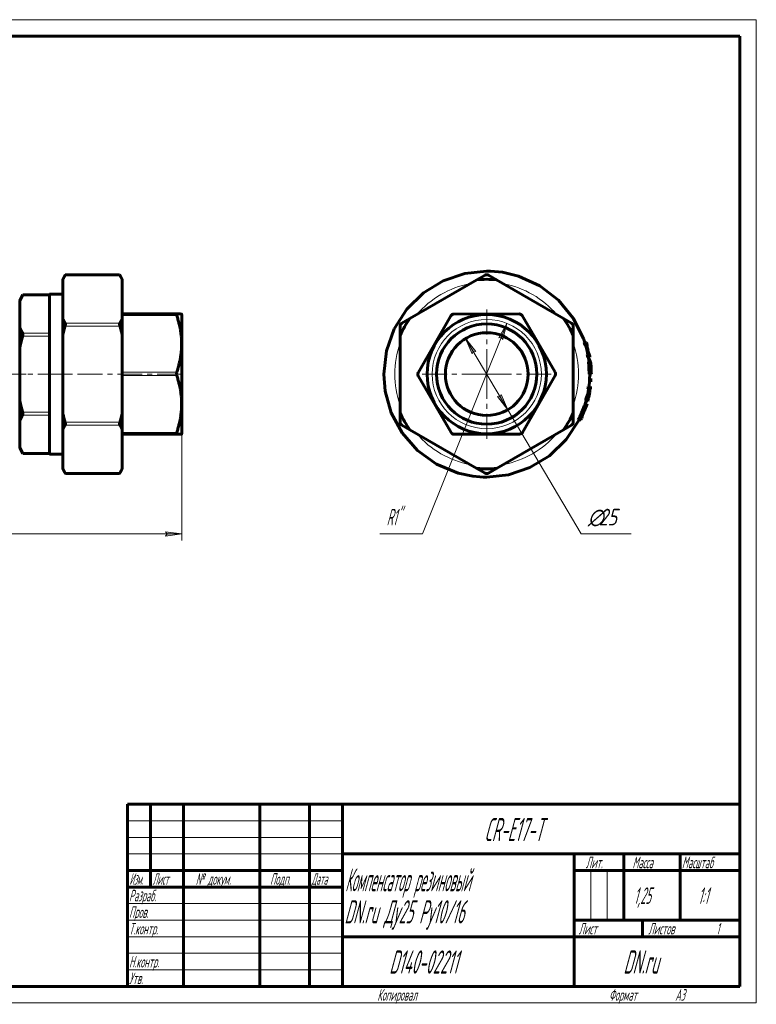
# Model space of a CAD drawing. Header units: millimetres. Extents: x 0 to 420, y 0 to 297.
# Tile 2 of 2: x 197 to 420, y 0 to 297. Entities that reach past the tile are written whole.
import ezdxf

# ---------------------------------------------------------------- set-up
doc = ezdxf.new("R2010")
doc.units = ezdxf.units.MM
for name, pattern in [('K5LT_AXLED', [12, 7.5, -1.5, 1.5, -1.5]), ('K5LT_BASIC', [0]), ('K5LT_THIN', [0])]:
    doc.linetypes.add(name, pattern=pattern)
doc.layers.add('Системный слой', color=7, linetype='Continuous')
doc.layers.add('Системный слой (1)', color=251, linetype='Continuous', true_color=0x6c6c6c)
doc.styles.add('KDIMTEXTSTYLE', font='GOST_AU.SHX', dxfattribs={"width": 0.96, "oblique": 15, "height": 5})
doc.styles.add('KTEXTSTYLE', font='GOST_AU.SHX', dxfattribs={"width": 0.56, "height": 5})
doc.dimstyles.new('KDIMSTYLE (1.00)', dxfattribs={"dimtxt": 5, "dimasz": 1, "dimexe": 2, "dimexo": 0, "dimgap": 1, "dimtad": 1, "dimtxsty": 'KDIMTEXTSTYLE', "dimsah": 1, "dimcen": 0, "dimdle": 1, "dimadec": 0, "dimazin": 0, "dimtfac": 0.667, "dimtmove": 0, "dimatfit": 3, "dimfxl": 1, "dimtvp": 1, "dimtolj": 1, "dimtzin": 0, "dimarcsym": 0})

# ---------------------------------------------------------------- blocks, each defined once
blk = doc.blocks.new('U1')
at = {"layer": 'Системный слой (1)', "color": 143, "linetype": 'K5LT_BASIC', "lineweight": 60, "true_color": 0x33acca}
for p, q in [((244.86, 208.04), (244.88, 208.09)), ((244.86, 208.02), (244.86, 208.04)), ((244.86, 208), (244.86, 208.02)), ((244.86, 207.99), (244.86, 208)), ((244.86, 207.95), (244.86, 207.99)), ((244.86, 207.99), (244.86, 207.99)), ((244.87, 207.85), (244.86, 207.95)), ((244.89, 207.78), (244.87, 207.85)), ((244.88, 208.09), (244.9, 208.11)), ((244.89, 207.75), (244.89, 207.78)), ((244.9, 207.73), (244.89, 207.75)), ((244.9, 208.11), (244.91, 208.11)), ((244.9, 207.72), (244.9, 207.73)), ((244.93, 207.62), (244.9, 207.72)), ((244.9, 207.72), (244.9, 207.72)), ((244.91, 208.11), (244.91, 208.12)), ((244.91, 208.12), (244.91, 208.12)), ((244.91, 208.12), (244.92, 208.12)), ((244.92, 208.12), (244.93, 208.12)), ((244.93, 208.12), (244.93, 208.12))]:
    blk.add_line(p, q, dxfattribs=at)
blk = doc.blocks.new('D0')
at = {"layer": 'Системный слой (1)'}
for points in [[(50.97, 141.66), (51.47, 142.32), (46.47, 141.66), (51.47, 141)], [(241.47, 141), (246.47, 141.66), (241.47, 142.32), (241.97, 141.66)]]:
    blk.add_hatch(color=7, dxfattribs=at).paths.add_polyline_path(points)
at = {"layer": 'Системный слой (1)', "color": 7, "linetype": 'K5LT_THIN', "lineweight": 18, "true_color": 0xffffff}
for p, q in [((46.47, 171.93), (46.47, 139.66)), ((246.47, 171.93), (246.47, 139.66)), ((46.47, 141.66), (51.47, 142.32)), ((51.47, 141), (46.47, 141.66)), ((51.47, 142.32), (50.97, 141.66)), ((50.97, 141.66), (51.47, 141)), ((241.97, 141.66), (241.47, 142.32)), ((241.47, 142.32), (246.47, 141.66)), ((246.47, 141.66), (241.47, 141)), ((241.47, 141), (241.97, 141.66))]:
    blk.add_line(p, q, dxfattribs=at)
blk.add_wipeout([(140.79, 142.66), (140.79, 150.04), (151.68, 150.04), (151.68, 142.66)]).dxf.layer = 'Системный слой (1)'
blk.add_line((46.47, 141.66), (246.47, 141.66), dxfattribs=at)
at = {"layer": 'Системный слой (1)', "color": 7, "insert": (140.79, 149.25), "char_height": 5, "attachment_point": 1, "style": 'KTEXTSTYLE'}
blk.add_mtext('\\H5.0;\\W1.000;\\Q15;\\Q15;\\W0.960;200', dxfattribs=at)
blk = doc.blocks.new('KDIMARROW_01')
at = {"layer": 'Системный слой'}
blk.add_hatch(color=0, dxfattribs=at).paths.add_polyline_path([(0, 0), (-5, 0.66), (-4.5, 0), (-5, -0.66)])
at = {"layer": 'Системный слой', "color": 0, "linetype": 'K5LT_THIN', "lineweight": 18}
for p, q in [((-4.5, 0), (-5, 0.66)), ((-5, 0.66), (0, 0)), ((0, 0), (-5, -0.66)), ((-5, -0.66), (-4.5, 0))]:
    blk.add_line(p, q, dxfattribs=at)
at = {"layer": 'Системный слой (1)', "color": 0, "linetype": 'K5LT_THIN', "lineweight": 18}
blk.add_line((338.56, 189.94), (337.56, 189.94), dxfattribs=at)
blk = doc.blocks.new('U2')
at = {"layer": 'Системный слой (1)', "color": 143, "linetype": 'K5LT_BASIC', "lineweight": 60, "true_color": 0x33acca}
for p, q in [((368.68, 199.52), (368.77, 199.25)), ((368.77, 199.25), (368.85, 198.98)), ((368.85, 198.98), (368.93, 198.71)), ((369.6, 195.91), (369.65, 195.64)), ((369.65, 195.64), (369.7, 195.37)), ((369.7, 195.37), (369.74, 195.1))]:
    blk.add_line(p, q, dxfattribs=at)
blk = doc.blocks.new('U3')
at = {"layer": 'Системный слой (1)', "color": 143, "linetype": 'K5LT_BASIC', "lineweight": 60, "true_color": 0x33acca}
for p, q in [((369.54, 194.69), (369.64, 194.4)), ((369.64, 194.4), (369.73, 194.09)), ((369.73, 194.09), (369.81, 193.79))]:
    blk.add_line(p, q, dxfattribs=at)
blk = doc.blocks.new('U4')
at = {"layer": 'Системный слой (1)', "color": 143, "linetype": 'K5LT_BASIC', "lineweight": 60, "true_color": 0x33acca}
for p, q in [((369.97, 193.42), (370.01, 193.1)), ((370.01, 193.1), (370.04, 192.77)), ((370.04, 192.77), (370.07, 192.44)), ((370.16, 190.78), (370.16, 190.51)), ((370.16, 190.51), (370.16, 190.24)), ((370.16, 190.24), (370.17, 189.97))]:
    blk.add_line(p, q, dxfattribs=at)
blk = doc.blocks.new('U5')
at = {"layer": 'Системный слой (1)', "color": 143, "linetype": 'K5LT_BASIC', "lineweight": 60, "true_color": 0x33acca}
for p, q in [((325.44, 218.15), (331.91, 220.33)), ((331.91, 220.33), (338.52, 221.05)), ((338.52, 221.05), (338.56, 221.05)), ((338.56, 221.05), (338.57, 221.05)), ((338.57, 221.05), (338.58, 221.05)), ((338.58, 221.05), (338.59, 221.05)), ((338.59, 221.05), (338.63, 221.05)), ((338.63, 221.05), (338.7, 221.05)), ((338.7, 221.05), (338.85, 221.05)), ((338.85, 221.05), (339.14, 221.04)), ((339.14, 221.04), (339.72, 221.03)), ((339.72, 221.03), (340.9, 220.96)), ((340.9, 220.96), (343.3, 220.69)), ((343.3, 220.69), (348.17, 219.53)), ((319.5, 214.53), (325.44, 218.15)), ((348.17, 219.53), (354.63, 216.58)), ((314.46, 209.61), (319.5, 214.53)), ((354.63, 216.58), (360.24, 212.25)), ((360.24, 212.25), (364.68, 206.83)), ((310.63, 203.64), (314.46, 209.61)), ((364.68, 206.83), (367.77, 200.65)), ((308.25, 196.95), (310.63, 203.64)), ((367.77, 200.65), (368.16, 199.52)), ((307.45, 189.94), (308.25, 196.95)), ((368.41, 198.71), (368.66, 197.78)), ((368.66, 197.78), (368.89, 196.84)), ((368.89, 196.84), (369.09, 195.91)), ((369.24, 195.1), (369.31, 194.66)), ((369.31, 194.66), (369.37, 194.23)), ((369.37, 194.23), (369.43, 193.79)), ((307.88, 184.81), (307.45, 189.94)), ((369.59, 187.71), (369.47, 186.44)), ((369.65, 188.83), (369.59, 187.71)), ((369.66, 189.39), (369.65, 188.83)), ((369.67, 189.67), (369.66, 189.39)), ((369.67, 189.97), (369.67, 189.94)), ((369.67, 189.94), (369.67, 189.94)), ((369.67, 189.94), (369.67, 189.94)), ((369.67, 189.94), (369.67, 189.93)), ((369.67, 189.93), (369.67, 189.93)), ((369.67, 189.93), (369.67, 189.91)), ((369.67, 189.91), (369.67, 189.87)), ((369.67, 189.87), (369.67, 189.8)), ((369.67, 189.8), (369.67, 189.67)), ((309.72, 178.27), (307.88, 184.81)), ((369.23, 184.75), (369.17, 184.41)), ((369.29, 185.1), (369.23, 184.75)), ((369.34, 185.44), (369.29, 185.1)), ((369.47, 186.44), (369.44, 186.2)), ((368.51, 181.53), (368.42, 181.24)), ((368.59, 181.83), (368.51, 181.53)), ((368.42, 181.24), (368.34, 180.94)), ((313.02, 172.18), (309.72, 178.27)), ((366.44, 176.14), (362.59, 170.18)), ((317.66, 166.9), (313.02, 172.18)), ((362.59, 170.18), (357.52, 165.28)), ((323.41, 162.77), (317.66, 166.9)), ((357.52, 165.28), (351.57, 161.69)), ((329.97, 160.04), (323.41, 162.77)), ((351.57, 161.69), (345.1, 159.53)), ((334.32, 159.12), (329.97, 160.04)), ((336.46, 158.9), (334.32, 159.12)), ((337.52, 158.85), (336.46, 158.9)), ((338.04, 158.84), (337.52, 158.85)), ((338.3, 158.83), (338.04, 158.84)), ((338.43, 158.83), (338.3, 158.83)), ((338.49, 158.83), (338.43, 158.83)), ((338.53, 158.83), (338.49, 158.83)), ((338.54, 158.83), (338.53, 158.83)), ((338.55, 158.83), (338.54, 158.83)), ((338.56, 158.83), (338.55, 158.83)), ((345.1, 159.53), (338.56, 158.83))]:
    blk.add_line(p, q, dxfattribs=at)
blk = doc.blocks.new('U6')
at = {"layer": 'Системный слой (1)', "color": 143, "linetype": 'K5LT_BASIC', "lineweight": 60, "true_color": 0x33acca}
for p, q in [((369.68, 184.41), (369.63, 184.18)), ((369.73, 184.74), (369.68, 184.41)), ((369.75, 185.09), (369.73, 184.74)), ((369.74, 185.44), (369.75, 185.09)), ((369.32, 183.26), (369.19, 182.98)), ((369.51, 183.73), (369.32, 183.26)), ((369.58, 183.96), (369.51, 183.73)), ((369.61, 184.08), (369.58, 183.96)), ((369.62, 184.14), (369.61, 184.08)), ((369.63, 184.17), (369.62, 184.14)), ((369.63, 184.18), (369.63, 184.17))]:
    blk.add_line(p, q, dxfattribs=at)
blk = doc.blocks.new('U7')
at = {"layer": 'Системный слой (1)', "color": 143, "linetype": 'K5LT_BASIC', "lineweight": 60, "true_color": 0x33acca}
for p, q in [((369.68, 184.41), (369.63, 184.14)), ((369.88, 185.69), (369.84, 185.44)), ((369.91, 185.94), (369.88, 185.69)), ((369.94, 186.2), (369.91, 185.94)), ((369.17, 182.08), (369.11, 181.83)), ((369.24, 182.33), (369.17, 182.08)), ((369.3, 182.59), (369.24, 182.33)), ((369.58, 183.87), (369.52, 183.6)), ((369.63, 184.14), (369.58, 183.87))]:
    blk.add_line(p, q, dxfattribs=at)
blk = doc.blocks.new('U8')
at = {"layer": 'Системный слой (1)', "color": 143, "linetype": 'K5LT_BASIC', "lineweight": 60, "true_color": 0x33acca}
for p, q in [((368.35, 179.77), (368.33, 179.71)), ((368.39, 179.86), (368.35, 179.77)), ((368.41, 179.9), (368.39, 179.86)), ((368.42, 179.92), (368.41, 179.9)), ((368.43, 179.95), (368.42, 179.94)), ((368.42, 179.94), (368.42, 179.92)), ((368.58, 180.31), (368.43, 179.95)), ((368.65, 180.46), (368.58, 180.31)), ((368.68, 180.53), (368.65, 180.46)), ((368.69, 180.57), (368.68, 180.53)), ((368.7, 180.58), (368.69, 180.57)), ((368.71, 180.61), (368.7, 180.59)), ((368.7, 180.59), (368.7, 180.58)), ((368.73, 180.64), (368.71, 180.61)), ((368.74, 180.66), (368.73, 180.64)), ((368.75, 180.69), (368.74, 180.68)), ((368.74, 180.68), (368.74, 180.66)), ((368.76, 180.71), (368.75, 180.7)), ((368.75, 180.7), (368.75, 180.7)), ((368.75, 180.7), (368.75, 180.7)), ((368.75, 180.7), (368.75, 180.69)), ((368.77, 180.75), (368.76, 180.72)), ((368.76, 180.72), (368.76, 180.71)), ((368.8, 180.8), (368.77, 180.75)), ((368.81, 180.83), (368.8, 180.8)), ((368.82, 180.85), (368.81, 180.83)), ((368.86, 180.94), (368.82, 180.86)), ((368.82, 180.86), (368.82, 180.86)), ((368.82, 180.86), (368.82, 180.85)), ((368.86, 180.95), (368.86, 180.95)), ((368.86, 180.95), (368.86, 180.95)), ((368.86, 180.95), (368.86, 180.94))]:
    blk.add_line(p, q, dxfattribs=at)
blk = doc.blocks.new('U9')
at = {"layer": 'Системный слой (1)', "color": 143, "linetype": 'K5LT_BASIC', "lineweight": 60, "true_color": 0x33acca}
for p, q in [((368.69, 180.38), (368.59, 180.1)), ((368.77, 180.66), (368.69, 180.38)), ((368.86, 180.94), (368.77, 180.66)), ((367.12, 176.41), (366.99, 176.14)), ((367.25, 176.68), (367.12, 176.41)), ((367.37, 176.95), (367.25, 176.68))]:
    blk.add_line(p, q, dxfattribs=at)
blk = doc.blocks.new('U10')
at = {"layer": 'Системный слой (1)', "color": 7, "linetype": 'K5LT_THIN', "lineweight": 18, "true_color": 0xffffff}
for start, end in [(100.4242, 139.5759), (40.4241, 79.5758), (160.4235, 180), (340.4235, 19.5765), (280.4242, 319.5759)]:
    blk.add_arc((338.56, 189.94), 27.75, start, end, dxfattribs=at)
blk = doc.blocks.new('U11')
at = {"layer": 'Системный слой (1)', "color": 7, "linetype": 'K5LT_THIN', "lineweight": 18, "true_color": 0xffffff}
for start, end in [(180, 199.5755), (220.4235, 259.5764)]:
    blk.add_arc((338.56, 189.94), 27.75, start, end, dxfattribs=at)
blk = doc.blocks.new('U12')
at = {"layer": 'Системный слой (1)', "color": 30, "linetype": 'K5LT_AXLED', "lineweight": 18, "true_color": 0xff8000}
for q in [(338.56, 209.96), (318.54, 189.94), (358.57, 189.94), (338.56, 169.93)]:
    blk.add_line((338.56, 189.94), q, dxfattribs=at)
blk = doc.blocks.new('D1')
at = {"layer": 'Системный слой (1)'}
for points in [[(335.31, 196.73), (332.19, 200.7), (334.17, 196.06), (334.48, 196.83)], [(344.92, 179.18), (342.94, 183.82), (342.63, 183.06), (341.81, 183.15)]]:
    blk.add_hatch(color=7, dxfattribs=at).paths.add_polyline_path(points)
at = {"layer": 'Системный слой (1)', "color": 7, "linetype": 'K5LT_THIN', "lineweight": 18, "true_color": 0xffffff}
for p, q in [((332.19, 200.7), (335.31, 196.73)), ((334.17, 196.06), (332.19, 200.7)), ((332.19, 200.7), (344.92, 179.18)), ((334.48, 196.83), (334.17, 196.06)), ((335.31, 196.73), (334.48, 196.83)), ((344.92, 179.18), (341.81, 183.15)), ((341.81, 183.15), (342.63, 183.06)), ((342.63, 183.06), (342.94, 183.82)), ((342.94, 183.82), (344.92, 179.18)), ((344.92, 179.18), (367.12, 141.66))]:
    blk.add_line(p, q, dxfattribs=at)
blk.add_wipeout([(369.12, 142.66), (369.12, 150.04), (379.76, 150.04), (379.76, 142.66)]).dxf.layer = 'Системный слой (1)'
blk.add_line((367.12, 141.66), (382.21, 141.66), dxfattribs=at)
at = {"layer": 'Системный слой (1)', "color": 7, "char_height": 5, "attachment_point": 1, "style": 'KTEXTSTYLE'}
for s, insert in [('\\H5.0;\\W1.000;\\Q15;\\Q15;\\W0.960;∅', (369.12, 149.25)), ('\\H5.0;\\W1.000;\\Q15;\\Q15;\\W0.960;25', (372.43, 149.25))]:
    blk.add_mtext(s, dxfattribs=dict(at, insert=insert))
blk = doc.blocks.new('U13')
at = {"layer": 'Системный слой (1)'}
blk.add_hatch(color=7, dxfattribs=at).paths.add_polyline_path([(343.39, 200.39), (344.64, 205.28), (342.17, 200.88), (342.97, 201.1)])
at = {"layer": 'Системный слой (1)', "color": 7, "linetype": 'K5LT_THIN', "lineweight": 18, "true_color": 0xffffff}
for p, q in [((319.14, 141.66), (344.64, 205.28)), ((342.17, 200.88), (344.64, 205.28)), ((344.64, 205.28), (343.39, 200.39)), ((342.97, 201.1), (342.17, 200.88)), ((343.39, 200.39), (342.97, 201.1)), ((319.14, 141.66), (306.31, 141.66))]:
    blk.add_line(p, q, dxfattribs=at)
at = {"layer": 'Системный слой (1)', "color": 7, "insert": (308.31, 149.25), "char_height": 5, "attachment_point": 1, "style": 'KTEXTSTYLE'}
blk.add_mtext('\\H5.0;\\W1.000;\\Q15;\\Q15;\\W0.560;R1"', dxfattribs=at)
blk = doc.blocks.new('U14')
at = {"color": 7, "linetype": 'K5LT_THIN', "lineweight": 18, "true_color": 0xffffff}
for p, q in [((0, 297), (420, 297)), ((420, 297), (420, 0)), ((230, 55), (295, 55)), ((230, 50), (295, 50)), ((230, 45), (295, 45)), ((369.96, 25), (369.96, 40)), ((374.98, 25), (374.98, 40)), ((230, 30), (295, 30)), ((230, 25), (295, 25)), ((230, 20), (295, 20)), ((230, 15), (295, 15)), ((230, 10), (295, 10)), ((420, 0), (0, 0))]:
    blk.add_line(p, q, dxfattribs=at)
at = {"color": 143, "linetype": 'K5LT_BASIC', "lineweight": 60, "true_color": 0x33acca}
for p, q in [((20, 292), (415, 292)), ((415, 292), (415, 5)), ((230, 60), (415, 60)), ((230, 5), (230, 60)), ((237, 35), (237, 60)), ((247, 5), (247, 60)), ((270, 5), (270, 60)), ((285, 5), (285, 60)), ((295, 5), (295, 60)), ((295, 45), (415, 45)), ((365, 5), (365, 45)), ((380, 25), (380, 45)), ((397, 25), (397, 45)), ((230, 40), (295, 40)), ((365, 40), (380, 40)), ((380, 40), (415, 40)), ((230, 35), (295, 35)), ((365, 25), (415, 25)), ((385.57, 20), (385.57, 25)), ((295, 20), (365, 20)), ((365, 20), (415, 20)), ((415, 5), (20, 5))]:
    blk.add_line(p, q, dxfattribs=at)
at = {"color": 7, "attachment_point": 1, "style": 'KTEXTSTYLE'}
for s, insert, char_height in [('\\H5.0;\\W1.000;\\Q15;\\Q15;\\W0.560;\\H7.00;CR-E17-T', (337.8, 55.86), 7), ('\\H5.0;\\W1.000;\\Q15;\\Q15;\\W0.560;\\H3.50;Лит.', (368.47, 44.18), 3.5), ('\\H5.0;\\W1.000;\\Q15;\\Q15;\\W0.560;\\H3.50;Масса', (382.58, 44.18), 3.5), ('\\H5.0;\\W1.000;\\Q15;\\Q15;\\W0.540;\\H3.50;Масштаб', (397.52, 44.18), 3.5), ('\\H5.0;\\W1.000;\\Q15;\\Q15;\\W0.458;\\H3.50;Изм.', (230.62, 39.18), 3.5), ('\\H5.0;\\W1.000;\\Q15;\\Q15;\\W0.467;\\H3.50;Лист', (237.61, 39.18), 3.5), ('\\H5.0;\\W1.000;\\Q15;\\Q15;\\W0.560;\\H3.50;№ докум.', (250.63, 39.18), 3.5), ('\\H5.0;\\W1.000;\\Q15;\\Q15;\\W0.560;\\H3.50;Подп.', (273.1, 39.18), 3.5), ('\\H5.0;\\W1.000;\\Q15;\\Q15;\\W0.467;\\H3.50;Дата', (285.61, 39.18), 3.5), ('\\H5.0;\\W1.000;\\Q15;\\Q15;\\W0.442;\\H7.00;Компенсатор резиновый', (295.78, 40.69), 7), ('\\H5.0;\\W1.000;\\Q15;\\Q15;\\W0.560;\\H3.50;Разраб.', (230.5, 34.18), 3.5), ('\\H5.0;\\W1.000;\\Q15;\\Q15;\\W0.560;1,25', (383.03, 34.9), 5), ('\\H5.0;\\W1.000;\\Q15;\\Q15;\\W0.560;{\\c16737820;1:1}', (402.44, 34.9), 5), ('\\H5.0;\\W1.000;\\Q15;\\Q15;\\W0.533;\\H7.00;DN.ru Ду25 Ру10/16', (295.56, 31.02), 7), ('\\H5.0;\\W1.000;\\Q15;\\Q15;\\W0.560;\\H3.50;Пров.', (230.5, 29.18), 3.5), ('\\H5.0;\\W1.000;\\Q15;\\Q15;\\W0.560;\\H3.50;Т.контр.', (230.5, 24.18), 3.5), ('\\H5.0;\\W1.000;\\Q15;\\Q15;\\W0.560;\\H3.50;Лист', (366.32, 24.18), 3.5), ('\\H5.0;\\W1.000;\\Q15;\\Q15;\\W0.560;\\H3.50;Листов', (387.36, 24.18), 3.5), ('\\H5.0;\\W1.000;\\Q15;\\Q15;\\W0.560;\\H3.50;1', (407.91, 24.18), 3.5), ('\\H5.0;\\W1.000;\\Q15;\\Q15;\\W0.560;\\H7.00;D140-02211', (309.09, 15.86), 7), ('\\H5.0;\\W1.000;\\Q15;\\Q15;\\W0.560;\\H7.00;DN.ru', (379.84, 15.86), 7), ('\\H5.0;\\W1.000;\\Q15;\\Q15;\\W0.560;\\H3.50;Н.контр.', (230.5, 14.18), 3.5), ('\\H5.0;\\W1.000;\\Q15;\\Q15;\\W0.560;\\H3.50;Утв.', (230.5, 9.18), 3.5), ('\\H5.0;\\W1.000;\\Q15;\\Q15;\\W0.560;\\H3.50;Копировал', (305.5, 4.18), 3.5), ('\\H5.0;\\W1.000;\\Q15;\\Q15;\\W0.560;\\H3.50;Формат', (375.5, 4.18), 3.5), ('\\H5.0;\\W1.000;\\Q15;\\Q15;\\W0.560;\\H3.50;A3', (395.5, 4.18), 3.5)]:
    blk.add_mtext(s, dxfattribs=dict(at, insert=insert, char_height=char_height))

msp = doc.modelspace()

# ---------------------------------------------------------------- linework, layer by layer
at = {"layer": 'Системный слой (1)', "color": 143, "linetype": 'K5LT_BASIC', "lineweight": 60, "true_color": 0x33acca}
for p, q in [((210.465, 218.576), (211.274, 219.977)), ((210.465, 218.423), (210.465, 218.576)), ((210.465, 206.746), (210.465, 218.423)), ((227.656, 219.977), (211.274, 219.977)), ((227.731, 219.843), (227.656, 219.977)), ((228.465, 218.576), (227.656, 219.977)), ((228.465, 218.576), (228.465, 218.423)), ((228.465, 206.746), (228.465, 218.423)), ((335.598, 218.423), (315.373, 206.746)), ((335.598, 218.423), (338.058, 219.843)), ((339.058, 219.843), (341.518, 218.423)), ((361.743, 206.746), (341.518, 218.423)), ((197.465, 212.227), (198.45, 213.933)), ((197.465, 211.903), (197.465, 212.227)), ((197.465, 211.903), (197.465, 204.199)), ((206.465, 213.933), (198.45, 213.933)), ((206.465, 165.796), (206.465, 214.087)), ((210.465, 214.087), (206.465, 214.087)), ((210.465, 201.619), (210.465, 206.746)), ((244.93, 208.119), (228.465, 208.119)), ((228.465, 206.746), (228.465, 201.619)), ((246.465, 207.955), (246.389, 208.087)), ((246.465, 207.955), (246.465, 171.928)), ((312.912, 205.326), (315.373, 206.746)), ((317.892, 190.375), (327.736, 207.552)), ((328.6, 208.055), (348.398, 208.119)), ((349.265, 207.622), (359.22, 190.509)), ((361.743, 206.746), (364.203, 205.326)), ((197.465, 197.647), (197.465, 204.199)), ((312.412, 201.619), (312.412, 204.46)), ((364.703, 204.46), (364.703, 201.619)), ((210.465, 178.265), (210.465, 201.619)), ((228.465, 178.265), (228.465, 201.619)), ((312.412, 201.619), (312.412, 178.265)), ((364.703, 178.265), (364.703, 201.619)), ((368.478, 199.518), (367.948, 199.518)), ((368.681, 199.518), (368.478, 199.518)), ((197.465, 197.647), (197.465, 182.237)), ((368.726, 198.707), (368.2, 198.707)), ((368.726, 198.707), (368.927, 198.707)), ((369.401, 195.914), (368.886, 195.914)), ((369.547, 195.103), (369.035, 195.103)), ((369.538, 194.693), (369.301, 194.693)), ((369.899, 193.788), (369.394, 193.788)), ((369.597, 195.914), (369.401, 195.914)), ((369.547, 195.103), (369.742, 195.103)), ((370.054, 192.597), (369.969, 192.597)), ((370.155, 190.783), (370.047, 190.783)), ((327.85, 172.261), (317.896, 189.375)), ((359.223, 189.509), (349.38, 172.331)), ((369.973, 189.972), (369.469, 189.972)), ((369.968, 187.59), (369.577, 187.59)), ((370.026, 188.568), (369.636, 188.568)), ((369.973, 189.972), (370.166, 189.972)), ((369.649, 185.439), (369.139, 185.439)), ((369.749, 186.196), (369.241, 186.196)), ((369.649, 185.439), (369.844, 185.439)), ((369.944, 186.196), (369.749, 186.196)), ((197.465, 175.685), (197.465, 182.237)), ((368.908, 181.831), (368.385, 181.831)), ((369.193, 182.982), (368.675, 182.982)), ((368.908, 181.831), (369.108, 181.831)), ((369.299, 182.587), (369.202, 182.587)), ((368.327, 179.715), (367.794, 179.715)), ((368.859, 180.951), (368.339, 180.951)), ((197.465, 175.685), (197.465, 167.98)), ((210.465, 173.138), (210.465, 178.265)), ((228.465, 178.265), (228.465, 173.138)), ((312.412, 175.424), (312.412, 178.265)), ((364.703, 178.265), (364.703, 175.424)), ((366.78, 176.141), (366.217, 176.141)), ((366.78, 176.141), (366.994, 176.141)), ((367.374, 176.952), (367.255, 176.952)), ((210.465, 161.461), (210.465, 173.138)), ((228.465, 161.461), (228.465, 173.138)), ((315.373, 173.138), (312.912, 174.558)), ((315.373, 173.138), (335.598, 161.461)), ((341.518, 161.461), (361.743, 173.138)), ((364.203, 174.558), (361.743, 173.138)), ((244.93, 171.764), (228.465, 171.764)), ((244.93, 171.764), (244.931, 171.764)), ((246.465, 171.928), (246.389, 171.796)), ((338.558, 171.796), (328.718, 171.764)), ((348.516, 171.829), (338.558, 171.796)), ((197.465, 167.657), (197.465, 167.98)), ((197.465, 167.657), (198.45, 165.951)), ((198.376, 166.085), (198.45, 165.951)), ((206.465, 165.951), (198.45, 165.951)), ((210.465, 165.796), (206.465, 165.796)), ((210.465, 161.307), (210.465, 161.461)), ((210.465, 161.307), (211.274, 159.906)), ((228.465, 161.307), (227.656, 159.906)), ((228.465, 161.461), (228.465, 161.307)), ((338.058, 160.04), (335.598, 161.461)), ((341.518, 161.461), (339.058, 160.04)), ((211.199, 160.04), (211.274, 159.906)), ((227.656, 159.906), (211.274, 159.906))]:
    msp.add_line(p, q, dxfattribs=at)
at = {"layer": 'Системный слой (1)', "color": 7, "linetype": 'K5LT_THIN', "lineweight": 18, "true_color": 0xffffff}
for p, q in [((211.199, 219.843), (227.731, 219.843)), ((198.376, 213.799), (206.465, 213.799)), ((227.731, 205.326), (211.199, 205.326)), ((228.465, 207.622), (244.931, 207.622)), ((206.465, 202.303), (198.376, 202.303)), ((211.199, 204.46), (227.731, 204.46)), ((198.376, 201.437), (206.465, 201.437)), ((368.875, 198.445), (368.482, 198.445)), ((369.108, 197.308), (368.782, 197.308)), ((369.421, 196.176), (369.035, 196.176)), ((244.931, 190.509), (228.465, 190.509)), ((369.857, 193.096), (369.35, 193.096)), ((369.933, 191.544), (369.427, 191.544)), ((370.127, 191.495), (370.02, 191.495)), ((228.465, 189.509), (244.931, 189.509)), ((206.465, 178.446), (198.376, 178.446)), ((198.376, 177.58), (206.465, 177.58)), ((367.418, 177.53), (366.867, 177.53)), ((227.731, 175.424), (211.199, 175.424)), ((211.199, 174.558), (227.731, 174.558)), ((244.931, 172.331), (228.465, 172.331)), ((228.465, 171.829), (244.931, 171.829)), ((244.931, 171.764), (228.465, 171.764)), ((206.465, 166.085), (198.376, 166.085)), ((227.731, 160.04), (211.199, 160.04))]:
    msp.add_line(p, q, dxfattribs=at)
at = {"layer": 'Системный слой (1)', "color": 30, "linetype": 'K5LT_AXLED', "lineweight": 18, "true_color": 0xff8000}
for p, q in [((246.465, 189.942), (46.465, 189.942)), ((199.465, 189.942), (178.059, 189.942)), ((212.465, 189.942), (204.465, 189.942)), ((246.465, 189.942), (242.857, 189.942))]:
    msp.add_line(p, q, dxfattribs=at)
at = {"layer": 'Системный слой (1)', "color": 143, "linetype": 'K5LT_BASIC', "lineweight": 60, "true_color": 0x33acca}
for radius in [18.013, 15.146, 12.5]:
    msp.add_circle((338.558, 189.942), radius, dxfattribs=at)
at = {"layer": 'Системный слой (1)', "color": 7, "linetype": 'K5LT_THIN', "lineweight": 18, "true_color": 0xffffff}
msp.add_circle((338.558, 189.942), 16.5, dxfattribs=at)
at = {"layer": 'Системный слой (1)', "color": 143, "linetype": 'K5LT_BASIC', "lineweight": 60, "true_color": 0x33acca}
for centre, radius, start, end in [((338.558, 189.942), 28.635, 84.06621, 95.93379), ((338.558, 218.977), 1, 60, 120), ((338.558, 189.942), 28.635, 144.06621, 155.93379), ((313.412, 204.46), 1, 120, 180), ((328.603, 207.055), 1, 90.18625, 150.18625), ((348.401, 207.119), 1, 30.18625, 90.18625), ((338.558, 189.942), 28.635, 24.06621, 35.93379), ((363.703, 204.46), 1, 0, 60), ((338.558, 189.942), 30.911, 16.47307, 18.04669), ((338.558, 189.942), 31.415, 16.20098, 17.74693), ((338.558, 189.942), 30.911, 9.61239, 11.14012), ((338.558, 189.942), 31.415, 9.45648, 10.95885), ((318.76, 189.877), 1, 150.18625, 210.18625), ((358.356, 190.006), 1, 330.18625, 30.18625), ((338.558, 189.942), 30.911, 0.05634, 2.97145), ((338.558, 189.942), 31.415, 0.05544, 2.92366), ((338.558, 189.942), 31.5, 1.53005, 2.99682), ((338.558, 189.942), 31.608, 1.52485, 2.81615), ((338.558, 189.942), 31.498, 355.71716, 357.50077), ((338.558, 189.942), 30.911, 351.62423, 353.03883), ((338.558, 189.942), 31.415, 351.75978, 353.15124), ((338.558, 189.942), 30.911, 344.78704, 346.98855), ((338.558, 189.942), 31.415, 345.03729, 347.20124), ((338.558, 189.942), 28.635, 204.06621, 215.93379), ((338.558, 189.942), 28.635, 324.06621, 335.93379), ((338.558, 189.942), 30.911, 333.48212, 336.32557), ((338.558, 189.942), 31.415, 333.94065, 336.72866), ((338.558, 189.942), 31.5, 335.64529, 336.87313), ((313.412, 175.424), 1, 180, 240), ((363.703, 175.424), 1, 300, 0), ((328.715, 172.764), 1, 210.18625, 270.18625), ((348.513, 172.829), 1, 270.18625, 330.18625), ((338.558, 189.942), 28.635, 264.06621, 275.93379), ((338.558, 160.906), 1, 240, 300)]:
    msp.add_arc(centre, radius, start, end, dxfattribs=at)
for points, weights in [([(211.199, 219.843), (210.792, 219.118), (210.465, 218.423)], [1.00704115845, 1.00469809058, 1]), ([(228.465, 218.423), (228.138, 219.118), (227.731, 219.843)], [1, 1.00469809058, 1.00704115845]), ([(198.376, 213.799), (197.83, 212.819), (197.465, 211.903)], [1.01611188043, 1.01144190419, 1]), ([(210.465, 206.746), (210.792, 206.051), (211.199, 205.326)], [1, 1.00469809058, 1.00704115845]), ([(227.731, 205.326), (228.138, 206.051), (228.465, 206.746)], [1.00704115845, 1.00469809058, 1]), ([(244.931, 208.119), (246.38, 208.102), (246.389, 208.087)], [1.11740777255, 1.19464180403, 1.19513426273]), ([(244.931, 190.509), (247.668, 199.066), (244.931, 207.622)], [1.11740777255, 1.27286707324, 1.11740777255]), ([(197.465, 204.199), (197.83, 203.283), (198.376, 202.303)], [1, 1.01144190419, 1.01611188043]), ([(211.199, 204.46), (210.792, 203.008), (210.465, 201.619)], [1.00704115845, 1.00469809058, 1]), ([(228.465, 201.619), (228.138, 203.008), (227.731, 204.46)], [1, 1.00469809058, 1.00704115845]), ([(198.376, 201.437), (197.83, 199.477), (197.465, 197.647)], [1.01611188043, 1.01144190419, 1]), ([(244.931, 172.331), (247.668, 180.92), (244.931, 189.509)], [1.11740777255, 1.27286707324, 1.11740777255]), ([(197.465, 182.237), (197.83, 180.406), (198.376, 178.446)], [1, 1.01144190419, 1.01611188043]), ([(198.376, 177.58), (197.83, 176.6), (197.465, 175.685)], [1.01611188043, 1.01144190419, 1]), ([(210.465, 178.265), (210.792, 176.875), (211.199, 175.424)], [1, 1.00469809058, 1.00704115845]), ([(227.731, 175.424), (228.138, 176.875), (228.465, 178.265)], [1.00704115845, 1.00469809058, 1]), ([(211.199, 174.558), (210.792, 173.832), (210.465, 173.138)], [1.00704115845, 1.00469809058, 1]), ([(228.465, 173.138), (228.138, 173.832), (227.731, 174.558)], [1, 1.00469809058, 1.00704115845]), ([(246.389, 171.796), (246.397, 171.811), (244.931, 171.829)], [1.1951342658, 1.19563280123, 1.11740777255]), ([(244.931, 171.764), (246.38, 171.781), (246.389, 171.796)], [1.11740777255, 1.19464204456, 1.1951342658]), ([(197.465, 167.98), (197.83, 167.065), (198.376, 166.085)], [1, 1.01144190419, 1.01611188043]), ([(210.465, 161.461), (210.792, 160.766), (211.199, 160.04)], [1, 1.00469809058, 1.00704115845]), ([(227.731, 160.04), (228.138, 160.766), (228.465, 161.461)], [1.00704115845, 1.00469809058, 1])]:
    msp.add_rational_spline(points, weights, degree=2, dxfattribs=at)
for points, knots in [([(211.274, 219.977), (211.274, 219.977), (211.258, 219.949), (211.219, 219.88), (211.21, 219.862), (211.199, 219.843)], [-0.166199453, -0.166199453, -0.166199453, -0.166199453, -0.12637575, -0.12637575, -0.115113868, -0.115113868, -0.115113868, -0.115113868]), ([(198.45, 213.933), (198.45, 213.932), (198.434, 213.904), (198.395, 213.834), (198.386, 213.817), (198.376, 213.799)], [-0.167155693, -0.167155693, -0.167155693, -0.167155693, -0.127102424, -0.127102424, -0.116063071, -0.116063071, -0.116063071, -0.116063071]), ([(211.199, 205.326), (211.21, 205.307), (211.219, 205.285), (211.258, 205.181), (211.274, 205.075), (211.274, 204.845), (211.258, 204.71), (211.219, 204.536), (211.21, 204.498), (211.199, 204.46)], [-0.21728238, -0.21728238, -0.21728238, -0.21728238, -0.2060205, -0.2060205, -0.16619812, -0.16619812, -0.12637575, -0.12637575, -0.11511387, -0.11511387, -0.11511387, -0.11511387]), ([(227.731, 204.46), (227.72, 204.498), (227.711, 204.536), (227.672, 204.71), (227.656, 204.845), (227.656, 205.075), (227.672, 205.181), (227.711, 205.285), (227.72, 205.307), (227.731, 205.326)], [0.11511387, 0.11511387, 0.11511387, 0.11511387, 0.12637575, 0.12637575, 0.16619812, 0.16619812, 0.2060205, 0.2060205, 0.21728238, 0.21728238, 0.21728238, 0.21728238]), ([(198.376, 202.303), (198.386, 202.285), (198.395, 202.264), (198.434, 202.16), (198.45, 202.053), (198.45, 201.822), (198.434, 201.686), (198.395, 201.512), (198.386, 201.474), (198.376, 201.437)], [-0.2182456, -0.2182456, -0.2182456, -0.2182456, -0.20720624, -0.20720624, -0.16715433, -0.16715433, -0.12710242, -0.12710242, -0.11606307, -0.11606307, -0.11606307, -0.11606307]), ([(368.9, 198.707), (368.896, 198.707), (368.891, 198.705), (368.882, 198.696), (368.878, 198.689), (368.873, 198.675), (368.872, 198.671), (368.87, 198.663), (368.869, 198.658), (368.866, 198.645), (368.865, 198.635), (368.864, 198.602), (368.864, 198.576), (368.867, 198.529), (368.868, 198.516), (368.871, 198.485), (368.873, 198.465), (368.875, 198.445)], [-0.16945372, -0.16945372, -0.16945372, -0.16945372, -0.12765428, -0.12765428, -0.08928347, -0.08928347, -0.07627904, -0.07627904, -0.06366499, -0.06366499, -0.04589441, -0.04589441, -0.01959941, -0.01959941, -0.01120501, -0.01120501, 0, 0, 0, 0]), ([(368.875, 198.445), (368.88, 198.396), (368.888, 198.338), (368.911, 198.202), (368.926, 198.126), (368.967, 197.922), (369.007, 197.734), (369.084, 197.409), (369.096, 197.358), (369.108, 197.308)], [-0.2120652, -0.2120652, -0.2120652, -0.2120652, -0.15729138, -0.15729138, -0.1004431, -0.1004431, -0.01554604, -0.01554604, 0, 0, 0, 0]), ([(369.108, 197.308), (369.139, 197.182), (369.17, 197.055), (369.204, 196.919), (369.207, 196.907), (369.222, 196.851), (369.233, 196.807), (369.255, 196.722), (369.266, 196.681), (369.279, 196.634), (369.281, 196.627), (369.289, 196.6), (369.294, 196.579), (369.334, 196.44), (369.366, 196.335), (369.405, 196.222), (369.413, 196.198), (369.421, 196.176)], [-0.13359811, -0.13359811, -0.13359811, -0.13359811, -0.09469624, -0.09469624, -0.0909132, -0.0909132, -0.07691222, -0.07691222, -0.06320302, -0.06320302, -0.06099515, -0.06099515, -0.0538696, -0.0538696, -0.01231019, -0.01231019, 0, 0, 0, 0]), ([(369.35, 193.096), (369.347, 193.27), (369.347, 193.417), (369.355, 193.639), (369.36, 193.693), (369.374, 193.771), (369.384, 193.788), (369.394, 193.788)], [0, 0, 0, 0, 0.06203437, 0.06203437, 0.11747879, 0.11747879, 0.19586339, 0.19586339, 0.19586339, 0.19586339]), ([(369.421, 196.176), (369.456, 196.083), (369.484, 196.019), (369.526, 195.946), (369.547, 195.923), (369.566, 195.915), (369.569, 195.914), (369.572, 195.914)], [-0.17335848, -0.17335848, -0.17335848, -0.17335848, -0.09137354, -0.09137354, -0.01694964, -0.01694964, 0, 0, 0, 0]), ([(369.899, 193.788), (369.891, 193.788), (369.882, 193.776), (369.869, 193.715), (369.863, 193.672), (369.857, 193.556), (369.852, 193.445), (369.855, 193.183), (369.856, 193.14), (369.857, 193.096)], [-0.31497642, -0.31497642, -0.31497642, -0.31497642, -0.20093388, -0.20093388, -0.10008704, -0.10008704, -0.01573079, -0.01573079, 0, 0, 0, 0]), ([(369.974, 193.424), (369.968, 193.475), (369.963, 193.524), (369.941, 193.682), (369.928, 193.747), (369.909, 193.784), (369.904, 193.788), (369.899, 193.788)], [-0.12526114, -0.12526114, -0.12526114, -0.12526114, -0.09790765, -0.09790765, -0.02696571, -0.02696571, 0, 0, 0, 0]), ([(244.931, 189.509), (244.921, 189.541), (244.912, 189.574), (244.873, 189.735), (244.857, 189.875), (244.857, 190.143), (244.873, 190.284), (244.912, 190.444), (244.921, 190.477), (244.931, 190.509)], [0.11679891, 0.11679891, 0.11679891, 0.11679891, 0.12766591, 0.12766591, 0.16789584, 0.16789584, 0.20812577, 0.20812577, 0.21899277, 0.21899277, 0.21899277, 0.21899277]), ([(369.427, 191.544), (369.413, 191.819), (369.394, 192.127), (369.374, 192.469), (369.367, 192.596), (369.356, 192.875), (369.353, 192.989), (369.35, 193.096)], [0, 0, 0, 0, 0.08263182, 0.08263182, 0.10392138, 0.10392138, 0.11995986, 0.11995986, 0.11995986, 0.11995986]), ([(369.857, 193.096), (369.86, 192.93), (369.866, 192.751), (369.877, 192.539), (369.878, 192.517), (369.88, 192.472), (369.882, 192.447), (369.885, 192.393), (369.887, 192.363), (369.89, 192.299), (369.892, 192.266), (369.896, 192.197), (369.899, 192.161), (369.903, 192.087), (369.905, 192.05), (369.909, 191.971), (369.912, 191.929), (369.917, 191.843), (369.919, 191.8), (369.925, 191.685), (369.929, 191.614), (369.933, 191.544)], [-0.22561255, -0.22561255, -0.22561255, -0.22561255, -0.12421749, -0.12421749, -0.11276853, -0.11276853, -0.10055754, -0.10055754, -0.08688116, -0.08688116, -0.07365001, -0.07365001, -0.06051651, -0.06051651, -0.04776672, -0.04776672, -0.03444136, -0.03444136, -0.02111601, -0.02111601, 0, 0, 0, 0]), ([(369.97, 192.558), (369.968, 192.626), (369.968, 192.688), (369.969, 192.762), (369.969, 192.781), (369.971, 192.812), (369.971, 192.825), (369.972, 192.841), (369.973, 192.845), (369.973, 192.854), (369.974, 192.859), (369.977, 192.901), (369.982, 192.924), (369.989, 192.941), (369.992, 192.943), (369.995, 192.943)], [-0.081609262, -0.081609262, -0.081609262, -0.081609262, -0.064736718, -0.064736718, -0.057831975, -0.057831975, -0.051261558, -0.051261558, -0.048602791, -0.048602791, -0.045210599, -0.045210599, -0.015277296, -0.015277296, 0, 0, 0, 0]), ([(370.015, 191.589), (370.008, 191.726), (369.994, 191.979), (369.977, 192.32), (369.972, 192.445), (369.97, 192.558)], [-0.10540092, -0.10540092, -0.10540092, -0.10540092, -0.04036063, -0.04036063, 0, 0, 0, 0]), ([(369.995, 192.943), (370.001, 192.943), (370.007, 192.935), (370.017, 192.901), (370.02, 192.884), (370.024, 192.863), (370.024, 192.861), (370.026, 192.849), (370.028, 192.839), (370.037, 192.773), (370.045, 192.696), (370.054, 192.597)], [-0.093919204, -0.093919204, -0.093919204, -0.093919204, -0.067529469, -0.067529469, -0.050674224, -0.050674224, -0.049054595, -0.049054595, -0.04097323, -0.04097323, 0, 0, 0, 0]), ([(370.054, 192.597), (370.06, 192.533), (370.066, 192.462), (370.081, 192.269), (370.088, 192.167), (370.104, 191.92), (370.117, 191.704), (370.127, 191.495)], [-0.084813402, -0.084813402, -0.084813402, -0.084813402, -0.075852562, -0.075852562, -0.062969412, -0.062969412, 0, 0, 0, 0]), ([(368.675, 182.982), (368.903, 183.424), (369.059, 183.865), (369.155, 184.329), (369.163, 184.369), (369.171, 184.41)], [11.7523773, 11.7523773, 11.7523773, 11.7523773, 12.03408816, 12.03408816, 12.06061561, 12.06061561, 12.06061561, 12.06061561]), ([(366.867, 177.53), (366.984, 177.797), (367.104, 178.079), (367.325, 178.602), (367.42, 178.832), (367.617, 179.3), (367.709, 179.518), (367.794, 179.715)], [0, 0, 0, 0, 0.08734027, 0.08734027, 0.17168713, 0.17168713, 0.24717742, 0.24717742, 0.24717742, 0.24717742]), ([(368.327, 179.715), (368.277, 179.597), (368.224, 179.471), (368.121, 179.22), (368.069, 179.096), (368.007, 178.944), (367.994, 178.913), (367.965, 178.843), (367.948, 178.802), (367.907, 178.702), (367.882, 178.64), (367.816, 178.48), (367.773, 178.376), (367.688, 178.17), (367.649, 178.076), (367.589, 177.932), (367.571, 177.89), (367.508, 177.741), (367.463, 177.635), (367.418, 177.53)], [-0.5275712, -0.5275712, -0.5275712, -0.5275712, -0.37758837, -0.37758837, -0.23818605, -0.23818605, -0.20714904, -0.20714904, -0.1741032, -0.1741032, -0.13479017, -0.13479017, -0.08455667, -0.08455667, -0.04858824, -0.04858824, -0.03432316, -0.03432316, 0, 0, 0, 0]), ([(367.527, 177.57), (367.563, 177.654), (367.596, 177.732), (367.662, 177.888), (367.694, 177.964), (367.76, 178.121), (367.791, 178.198), (367.839, 178.311), (367.856, 178.354), (367.884, 178.421), (367.895, 178.448), (367.907, 178.477), (367.909, 178.482), (367.911, 178.488), (367.912, 178.489), (367.998, 178.696), (368.08, 178.894), (368.172, 179.115), (368.186, 179.148), (368.2, 179.181)], [-0.12923666, -0.12923666, -0.12923666, -0.12923666, -0.12098595, -0.12098595, -0.11138489, -0.11138489, -0.09902333, -0.09902333, -0.09003335, -0.09003335, -0.08266923, -0.08266923, -0.08104338, -0.08104338, -0.08062138, -0.08062138, -0.01208872, -0.01208872, 0, 0, 0, 0]), ([(367.794, 179.715), (367.886, 179.927), (367.97, 180.119), (368.121, 180.46), (368.206, 180.651), (368.294, 180.844), (368.314, 180.887), (368.331, 180.929), (368.335, 180.938), (368.337, 180.944)], [0, 0, 0, 0, 0.08132014, 0.08132014, 0.16644831, 0.16644831, 0.20715702, 0.20715702, 0.2286637, 0.2286637, 0.2286637, 0.2286637]), ([(368.2, 179.181), (368.253, 179.308), (368.302, 179.425), (368.364, 179.569), (368.38, 179.606), (368.435, 179.733), (368.468, 179.81), (368.508, 179.9), (368.519, 179.924), (368.552, 179.999), (368.569, 180.037), (368.589, 180.083), (368.594, 180.095), (368.596, 180.104), (368.596, 180.105), (368.595, 180.105)], [-0.23445416, -0.23445416, -0.23445416, -0.23445416, -0.18704146, -0.18704146, -0.16941733, -0.16941733, -0.12375013, -0.12375013, -0.10433914, -0.10433914, -0.05695985, -0.05695985, -0.0185779, -0.0185779, 0, 0, 0, 0]), ([(198.376, 178.446), (198.386, 178.409), (198.395, 178.371), (198.434, 178.198), (198.45, 178.062), (198.45, 177.831), (198.434, 177.724), (198.395, 177.62), (198.386, 177.599), (198.376, 177.58)], [-0.2182456, -0.2182456, -0.2182456, -0.2182456, -0.20720624, -0.20720624, -0.16715433, -0.16715433, -0.12710242, -0.12710242, -0.11606307, -0.11606307, -0.11606307, -0.11606307]), ([(211.199, 175.424), (211.21, 175.386), (211.219, 175.348), (211.258, 175.174), (211.274, 175.039), (211.274, 174.809), (211.258, 174.702), (211.219, 174.598), (211.21, 174.577), (211.199, 174.558)], [-0.21728238, -0.21728238, -0.21728238, -0.21728238, -0.2060205, -0.2060205, -0.16619812, -0.16619812, -0.12637575, -0.12637575, -0.11511387, -0.11511387, -0.11511387, -0.11511387]), ([(227.731, 174.558), (227.72, 174.577), (227.711, 174.598), (227.672, 174.702), (227.656, 174.809), (227.656, 175.039), (227.672, 175.174), (227.711, 175.348), (227.72, 175.386), (227.731, 175.424)], [0.11511387, 0.11511387, 0.11511387, 0.11511387, 0.12637575, 0.12637575, 0.16619812, 0.16619812, 0.2060205, 0.2060205, 0.21728238, 0.21728238, 0.21728238, 0.21728238]), ([(244.931, 171.829), (244.921, 171.829), (244.912, 171.831), (244.873, 171.851), (244.857, 171.897), (244.857, 172.032), (244.873, 172.127), (244.912, 172.268), (244.921, 172.299), (244.931, 172.331)], [0.76708248, 0.76708248, 0.76708248, 0.76708248, 0.77794947, 0.77794947, 0.81817941, 0.81817941, 0.85840934, 0.85840934, 0.86927634, 0.86927634, 0.86927634, 0.86927634]), ([(227.656, 159.906), (227.656, 159.906), (227.672, 159.934), (227.711, 160.004), (227.72, 160.021), (227.731, 160.04)], [0.166196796, 0.166196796, 0.166196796, 0.166196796, 0.206020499, 0.206020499, 0.217282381, 0.217282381, 0.217282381, 0.217282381])]:
    msp.add_open_spline(points, degree=3, knots=knots, dxfattribs=at)
msp.add_open_spline([(369.202, 182.587), (369.348, 182.926), (369.454, 183.264), (369.522, 183.596)], degree=3, dxfattribs=at)

# ---------------------------------------------------------------- block references
at = {"layer": 'Системный слой (1)'}
for name in ['U5', 'U10', 'U12', 'U1', 'U2', 'U3', 'U4', 'U11', 'U7', 'U6', 'U9', 'U8']:
    msp.add_blockref(name, (0, 0), dxfattribs=at)

# ---------------------------------------------------------------- next in the draw order: dimensions: what is measured, and where the dimension line sits
at = {"layer": 'Системный слой (1)', "color": 7}
dim = msp.add_diameter_dim_2p(p1=(332.193, 200.7), p2=(344.923, 179.184), dimstyle='KDIMSTYLE (1.00)', override={"dimtih": 1, "dimtoh": 1, "dimpost": '\\H5.0;\\W0.960;\\Q15;<>', "dimblk1": 'KDIMARROW_01', "dimblk2": 'KDIMARROW_01', "dimclrt": 7, "dimtol": 1, "dimtp": 0, "dimtm": 0, "dimtdec": 5, "dimtmove": 1, "dimatfit": 2, "dimtolj": 1}, dxfattribs=at)
dim.commit()
dim.dimension.update_dxf_attribs({"geometry": 'D1', "text_midpoint": (369.125, 141.661), "dimtype": 163})
dim = msp.add_linear_dim(base=(46.465, 141.661), p1=(246.465, 171.928), p2=(46.465, 171.928), dimstyle='KDIMSTYLE (1.00)', override={"dimexo": 0, "dimpost": '\\H5.0;\\W0.960;\\Q15;<>', "dimblk1": 'KDIMARROW_01', "dimblk2": 'KDIMARROW_01', "dimse1": 0, "dimse2": 0, "dimclrt": 7, "dimtol": 1, "dimtp": 0, "dimtm": 0, "dimtdec": 5, "dimtolj": 1}, dxfattribs=at)
dim.commit()
dim.dimension.update_dxf_attribs({"geometry": 'D0', "text_midpoint": (146.465, 141.661), "dimtype": 160})

# ---------------------------------------------------------------- next in the draw order: block references
msp.add_blockref('U14', (0, 0))
at = {"layer": 'Системный слой (1)'}
msp.add_blockref('U13', (0, 0), dxfattribs=at)

doc.saveas('drawing.dxf')
